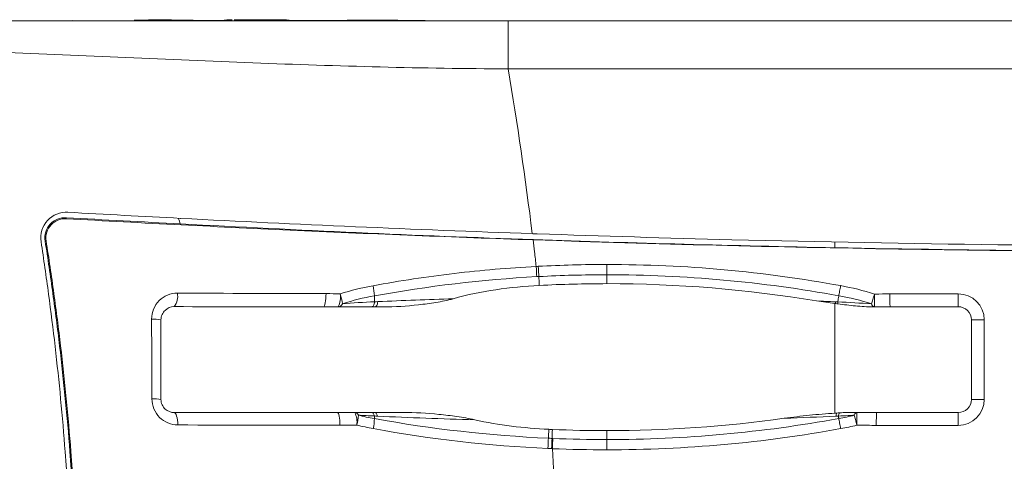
# Model space of a CAD drawing. Header units: millimetres. Extents: x 97 to 538, y 57 to 365.
# Tile 34 of 42: x 393 to 424, y 352 to 365. Entities that reach past the tile are written whole.
import ezdxf

# ---------------------------------------------------------------- set-up
doc = ezdxf.new("R2010")
doc.units = ezdxf.units.MM

msp = doc.modelspace()

# ---------------------------------------------------------------- linework, layer by layer
at = {"color": 7, "linetype": 'Continuous', "lineweight": 15}
for p, q in [((394.92, 365.231), (393.956, 365.223)), ((398.307, 365.241), (398.012, 365.236)), ((398.883, 365.232), (399.574, 365.233)), ((399.969, 365.25), (400.111, 365.249)), ((400.898, 365.22), (400.898, 365.244)), ((449.473, 365.223), (408.493, 365.223)), ((408.493, 363.723), (449.707, 363.723)), ((394.739, 359.09), (394.737, 359.058)), ((398.298, 359.069), (398.306, 359.068)), ((409.286, 358.4), (409.27, 358.4)), ((409.286, 358.407), (409.286, 358.4)), ((409.403, 358.587), (409.402, 358.587)), ((415.459, 358.405), (415.456, 358.405)), ((394.11, 358.366), (394.079, 358.361)), ((418.668, 358.331), (418.668, 358.156)), ((411.571, 357.633), (411.571, 357.313)), ((411.571, 357.036), (411.571, 357.313)), ((420.387, 356.719), (422.508, 356.719)), ((422.508, 356.719), (422.508, 356.319)), ((418.668, 356.417), (418.668, 353.005)), ((420.387, 356.319), (422.508, 356.319)), ((422.918, 355.908), (422.918, 353.433)), ((423.318, 355.908), (422.918, 355.908)), ((423.318, 355.908), (423.318, 353.433)), ((423.318, 353.433), (422.918, 353.433)), ((404.342, 353.028), (404.243, 353.028)), ((404.341, 353.028), (404.338, 353.028)), ((422.508, 353.023), (419.888, 353.023)), ((422.508, 352.623), (422.508, 353.023)), ((422.508, 352.623), (419.959, 352.623)), ((411.571, 352.46), (411.571, 352.183))]:
    msp.add_line(p, q, dxfattribs=at)
at = {"color": 7, "linetype": 'Continuous', "lineweight": 15, "flags": 128}
for points in [[(409.402, 358.587), (409.382, 358.588), (409.363, 358.589), (409.344, 358.589), (409.324, 358.59), (409.305, 358.591), (409.285, 358.591), (409.266, 358.592), (409.247, 358.593)], [(418.848, 356.974), (418.84, 356.929), (418.832, 356.884), (418.824, 356.84), (418.816, 356.798), (418.809, 356.759), (418.802, 356.722), (418.796, 356.689), (418.791, 356.659)], [(418.756, 356.468), (418.761, 356.495), (418.766, 356.521), (418.77, 356.546), (418.775, 356.57), (418.779, 356.594), (418.783, 356.616), (418.787, 356.638), (418.791, 356.659)], [(419.808, 356.407), (419.817, 356.436), (419.827, 356.468), (419.838, 356.503), (419.85, 356.542), (419.863, 356.582), (419.876, 356.625), (419.89, 356.668), (419.904, 356.712)], [(419.904, 356.712), (419.905, 356.633), (419.905, 356.557), (419.906, 356.487), (419.907, 356.426), (419.907, 356.376), (419.907, 356.34), (419.907, 356.318), (419.908, 356.313)], [(404.339, 356.471), (404.331, 356.435), (404.322, 356.403), (404.311, 356.376), (404.3, 356.353), (404.289, 356.335), (404.277, 356.323), (404.264, 356.316), (404.252, 356.314)], [(404.44, 356.476), (404.432, 356.439), (404.423, 356.406), (404.413, 356.378), (404.402, 356.354), (404.391, 356.336), (404.379, 356.323), (404.366, 356.316), (404.354, 356.314)], [(398.209, 352.637), (398.206, 352.714), (398.199, 352.788), (398.188, 352.855), (398.174, 352.914), (398.157, 352.962), (398.137, 352.997), (398.116, 353.017), (398.094, 353.022)], [(404.331, 352.916), (404.322, 352.942), (404.311, 352.965), (404.3, 352.985), (404.289, 353.001), (404.277, 353.014), (404.265, 353.023), (404.252, 353.027), (404.239, 353.028)], [(404.428, 352.911), (404.419, 352.938), (404.409, 352.962), (404.398, 352.983), (404.387, 353), (404.375, 353.013), (404.363, 353.022), (404.35, 353.027), (404.341, 353.028)], [(418.777, 352.915), (418.779, 352.905), (418.78, 352.894), (418.782, 352.884), (418.784, 352.875), (418.786, 352.865), (418.788, 352.855), (418.789, 352.846), (418.791, 352.837)], [(419.274, 352.94), (419.283, 352.961), (419.292, 352.979), (419.301, 352.995), (419.311, 353.008), (419.322, 353.018), (419.332, 353.025), (419.343, 353.028), (419.353, 353.029)], [(419.35, 352.629), (419.339, 352.674), (419.329, 352.718), (419.318, 352.762), (419.308, 352.803), (419.298, 352.842), (419.29, 352.878), (419.281, 352.911), (419.274, 352.94)], [(419.35, 352.629), (419.351, 352.708), (419.351, 352.785), (419.352, 352.855), (419.352, 352.916), (419.353, 352.965), (419.353, 353.002), (419.353, 353.023), (419.353, 353.029)], [(418.791, 352.837), (418.796, 352.807), (418.802, 352.774), (418.809, 352.738), (418.816, 352.698), (418.824, 352.656), (418.832, 352.613), (418.84, 352.568), (418.848, 352.522)], [(411.571, 352.183), (411.571, 352.153), (411.571, 352.119), (411.571, 352.082), (411.571, 352.042), (411.571, 351.999), (411.571, 351.955), (411.571, 351.909), (411.571, 351.863)]]:
    msp.add_lwpolyline(points, dxfattribs=at)
at = {"color": 7, "linetype": 'Continuous', "lineweight": 15}
for centre, radius, start, end in [((431.433, 1009.223), 651.193, 268.051001, 268.876746), ((431.433, 1009.223), 651.2, 268.051001, 270.051724), ((432.032, 1009.194), 651, 268.007973, 268.54098), ((432.032, 1009.194), 651, 268.541204, 270), ((431.333, 1009.223), 651.191, 268.885569, 270.060549), ((411.571, 317.121), 40.512, 90, 93.0226), ((411.571, 317.121), 40.512, 79.6513, 90), ((411.571, 317.121), 40.192, 90, 93.0226), ((411.571, 317.121), 40.192, 79.6513, 90), ((402.264, 356.577), 2.068, 2.2039, 11.0416), ((411.571, 317.121), 39.915, 90, 93.0226), ((411.571, 317.121), 39.915, 80.5841, 90), ((417.286, 348.417), 8.699, 72.4836, 79.651), ((397.716, 356.634), 0.492, 320.3249, 12.5133), ((402.581, 356.622), 0.693, 333.5094, 8.1252), ((401.626, 356.188), 1.726, 7.4844, 17.9685), ((407.184, 356.694), 2.854, 180.7504, 184.4857), ((417.286, 348.417), 8.379, 72.4836, 79.651), ((422.508, 355.908), 0.811, 0, 90), ((403.19, 356.471), 0.159, 274.3375, 338.3556), ((419.856, 356.59), 1.18, 185.7426, 188.5487), ((419.823, 356.581), 1.073, 186.0382, 189.4571), ((419.928, 356.435), 0.124, 192.7845, 260.3289), ((422.508, 355.908), 0.411, 0, 90), ((397.458, 354.893), 1.04, 77.338, 93.5498), ((397.465, 352.218), 1.235, 79.6602, 92.8692), ((422.508, 353.433), 0.811, 270, 0), ((422.508, 353.433), 0.411, 270, 0), ((403.129, 352.728), 0.661, 351.7798, 27.1021), ((403.704, 352.894), 0.136, 20.5519, 84.8172), ((402.118, 353.056), 1.717, 345.7608, 356.1795), ((406.435, 352.833), 2.106, 177.7591, 179.9409), ((419.046, 352.864), 0.347, 155.3145, 172.1073), ((419.074, 352.874), 0.3, 152.2935, 172.1048), ((417.286, 361.079), 8.379, 280.3485, 283.7293), ((402.464, 352.874), 1.866, 349.1729, 358.827), ((411.571, 392.375), 39.915, 269.9999, 277.9498), ((411.571, 392.375), 40.192, 269.9999, 280.3485), ((417.286, 361.079), 8.699, 280.3485, 283.7293), ((411.571, 392.375), 39.915, 267.5631, 270), ((411.571, 392.375), 40.512, 269.9999, 280.3485), ((411.571, 392.375), 40.192, 267.5966, 270), ((411.571, 392.375), 40.512, 267.5966, 270)]:
    msp.add_arc(centre, radius, start, end, dxfattribs=at)
for points, knots in [([(408.493, 365.223), (405.799, 365.223), (403.11, 365.223), (397.753, 365.223), (395.085, 365.223), (392.427, 365.223)], [0, 0, 0, 0, 0.5, 0.5, 1, 1, 1, 1]), ([(398.012, 365.247), (397.882, 365.247), (397.533, 365.246), (397.146, 365.244), (396.889, 365.243), (396.851, 365.243)], [0, 0, 0, 0, 0.335364, 0.903881, 1, 1, 1, 1]), ([(398.883, 365.233), (398.746, 365.234), (398.619, 365.235), (398.418, 365.238), (398.344, 365.239), (398.307, 365.241)], [0, 0, 0, 0, 0.5, 0.5, 1, 1, 1, 1]), ([(401.55, 365.249), (401.258, 365.25), (400.731, 365.251), (400.204, 365.25), (399.969, 365.25)], [0, 0, 0, 0, 0.554729, 1, 1, 1, 1]), ([(400.111, 365.249), (400.176, 365.249), (400.286, 365.247), (400.563, 365.245), (400.729, 365.245), (400.898, 365.244)], [0, 0, 0, 0, 0.5, 0.5, 1, 1, 1, 1]), ([(405.912, 365.227), (405.751, 365.229), (404.941, 365.237), (404.132, 365.239), (403.484, 365.241)], [0, 0, 0, 0, 0.199589, 1, 1, 1, 1]), ([(408.493, 363.723), (408.493, 363.919), (408.493, 364.115), (408.493, 364.478), (408.493, 364.644), (408.493, 364.922), (408.493, 365.033), (408.493, 365.184), (408.493, 365.223), (408.493, 365.223)], [0, 0, 0, 0, 0.25, 0.25, 0.5, 0.5, 0.75, 0.75, 1, 1, 1, 1]), ([(392.65, 364.239), (393.963, 364.19), (395.277, 364.134), (397.909, 364.02), (399.226, 363.962), (403.187, 363.809), (405.838, 363.733), (408.493, 363.723)], [0, 0, 0, 0, 0.25, 0.25, 0.5, 0.5, 1, 1, 1, 1]), ([(393.951, 358.339), (393.913, 358.584), (393.995, 358.832), (394.313, 359.177), (394.548, 359.274), (394.787, 359.26)], [0, 0, 0, 0, 0.5, 0.5, 1, 1, 1, 1]), ([(394.079, 358.361), (394.049, 358.554), (394.113, 358.75), (394.364, 359.024), (394.55, 359.1), (394.739, 359.09)], [0, 0, 0, 0, 0.5, 0.5, 1, 1, 1, 1]), ([(394.737, 359.058), (394.557, 359.068), (394.381, 358.995), (394.143, 358.737), (394.081, 358.549), (394.11, 358.366)], [0, 0, 0, 0, 0.5, 0.5, 1, 1, 1, 1]), ([(394.737, 359.058), (397.113, 358.924), (399.508, 358.802), (403.144, 358.637), (404.363, 358.585), (406.81, 358.488), (408.04, 358.442), (409.27, 358.4)], [0, 0, 0, 0, 0.5, 0.5, 0.75, 0.75, 1, 1, 1, 1]), ([(398.306, 359.068), (400.104, 358.975), (401.913, 358.889), (405.567, 358.73), (407.402, 358.657), (409.247, 358.593)], [0, 0, 0, 0, 0.5, 0.5, 1, 1, 1, 1]), ([(409.27, 358.4), (409.285, 358.276), (409.3, 358.151), (409.333, 357.876), (409.351, 357.725), (409.368, 357.573)], [0.61590945, 0.61590945, 0.61590945, 0.61590945, 0.63460395, 0.63460395, 0.65728756, 0.65728756, 0.65728756, 0.65728756]), ([(394.941, 345.203), (394.947, 347.405), (394.868, 349.606), (394.619, 352.895), (394.515, 353.988), (394.328, 355.623), (394.26, 356.168), (394.113, 357.255), (394.035, 357.798), (393.951, 358.339)], [0, 0, 0, 0, 0.5, 0.5, 0.75, 0.75, 0.875, 0.875, 1, 1, 1, 1]), ([(394.079, 358.361), (394.165, 357.818), (394.245, 357.274), (394.395, 356.185), (394.465, 355.639), (394.658, 354), (394.766, 352.904), (395.024, 349.61), (395.11, 347.407), (395.11, 345.203)], [0, 0, 0, 0, 0.125, 0.125, 0.25, 0.25, 0.5, 0.5, 1, 1, 1, 1]), ([(395.141, 345.203), (395.141, 347.408), (395.055, 349.611), (394.797, 352.907), (394.689, 354.003), (394.496, 355.643), (394.426, 356.189), (394.276, 357.279), (394.196, 357.823), (394.11, 358.366)], [0, 0, 0, 0, 0.5, 0.5, 0.75, 0.75, 0.875, 0.875, 1, 1, 1, 1]), ([(404.294, 356.973), (405.128, 357.126), (405.968, 357.253), (407.662, 357.453), (408.515, 357.527), (409.368, 357.573)], [0, 0, 0, 0, 0.5, 0.5, 1, 1, 1, 1]), ([(406.786, 356.567), (407.22, 356.695), (407.665, 356.781), (408.562, 356.913), (409.013, 356.957), (409.466, 356.98)], [0, 0, 0, 0, 0.5, 0.5, 1, 1, 1, 1]), ([(397.394, 355.931), (397.393, 356.149), (397.482, 356.36), (397.705, 356.582), (397.793, 356.641), (397.987, 356.72), (398.09, 356.741), (398.196, 356.74)], [0, 0, 0, 0, 0.5, 0.5, 0.75, 0.75, 1, 1, 1, 1]), ([(402.825, 356.727), (402.823, 356.619), (402.814, 356.511), (402.786, 356.359), (402.768, 356.316), (402.751, 356.319)], [0, 0, 0, 0, 0.5, 0.5, 1, 1, 1, 1]), ([(406.786, 356.567), (406.609, 356.514), (406.429, 356.481), (406.067, 356.422), (405.884, 356.397), (405.337, 356.337), (404.971, 356.312), (404.603, 356.314)], [0, 0, 0, 0, 0.25, 0.25, 0.5, 0.5, 1, 1, 1, 1]), ([(419.904, 356.712), (419.911, 356.712), (419.918, 356.713), (419.926, 356.713), (420.077, 356.714), (420.228, 356.716), (420.379, 356.719)], [0, 0, 0, 0, 0.0000217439, 0.0000217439, 0.0000217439, 0.0004755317, 0.0004755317, 0.0004755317, 0.0004755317]), ([(420.379, 356.719), (420.381, 356.612), (420.382, 356.506), (420.384, 356.358), (420.386, 356.316), (420.387, 356.319)], [0, 0, 0, 0, 0.5, 0.5, 1, 1, 1, 1]), ([(398.094, 356.32), (397.991, 356.319), (397.889, 356.278), (397.774, 356.169), (397.743, 356.124), (397.698, 356.023), (397.686, 355.966), (397.686, 355.908)], [0, 0, 0, 0, 0.5, 0.5, 0.75, 0.75, 1, 1, 1, 1]), ([(404.354, 356.314), (404.354, 356.314), (404.354, 356.314), (404.354, 356.314), (404.32, 356.314), (404.286, 356.314), (404.252, 356.314)], [-0.00000006, -0.00000006, -0.00000006, -0.00000006, 0, 0, 0, 0.0001060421, 0.0001060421, 0.0001060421, 0.0001060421]), ([(419.855, 356.313), (419.673, 356.311), (419.491, 356.325), (419.127, 356.36), (418.946, 356.382), (418.765, 356.405)], [0, 0, 0, 0, 0.5, 0.5, 1, 1, 1, 1]), ([(397.403, 353.452), (397.403, 353.452), (397.403, 353.452), (397.403, 353.452), (397.401, 353.865), (397.4, 354.279), (397.398, 354.692), (397.397, 355.105), (397.395, 355.518), (397.394, 355.931)], [0, 0, 0, 0, 0.000000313, 0.000000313, 0.000000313, 0.001241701, 0.001241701, 0.001241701, 0.002482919, 0.002482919, 0.002482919, 0.002482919]), ([(397.686, 355.908), (397.686, 355.908), (397.686, 355.908), (397.686, 355.908), (397.686, 355.496), (397.686, 355.083), (397.686, 354.671), (397.686, 354.465), (397.686, 354.259), (397.686, 354.052), (397.686, 353.846), (397.686, 353.64), (397.686, 353.433), (397.686, 353.433), (397.686, 353.433), (397.686, 353.433)], [-0.00000006, -0.00000006, -0.00000006, -0.00000006, 0, 0, 0, 0.0012389, 0.0012389, 0.0012389, 0.0018585, 0.0018585, 0.0018585, 0.002478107, 0.002478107, 0.002478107, 0.002478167, 0.002478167, 0.002478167, 0.002478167]), ([(398.209, 352.637), (398, 352.637), (397.794, 352.723), (397.569, 352.947), (397.508, 353.037), (397.425, 353.236), (397.403, 353.343), (397.403, 353.452)], [0, 0, 0, 0, 0.5, 0.5, 0.75, 0.75, 1, 1, 1, 1]), ([(397.686, 353.433), (397.686, 353.377), (397.699, 353.319), (397.744, 353.216), (397.778, 353.17), (397.894, 353.061), (397.996, 353.023), (398.094, 353.022)], [0, 0, 0, 0, 0.25, 0.25, 0.5, 0.5, 1, 1, 1, 1]), ([(403.183, 353.022), (403.295, 353.025), (403.406, 353.026), (403.518, 353.027), (403.584, 353.028), (403.651, 353.028), (403.717, 353.029)], [0, 0, 0, 0, 0.0003397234, 0.0003397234, 0.0003397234, 0.0005405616, 0.0005405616, 0.0005405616, 0.0005405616]), ([(403.258, 352.628), (403.257, 352.733), (403.248, 352.838), (403.22, 352.984), (403.202, 353.025), (403.183, 353.023)], [0, 0, 0, 0, 0.5, 0.5, 1, 1, 1, 1]), ([(407.454, 352.798), (406.943, 352.812), (406.434, 352.829), (405.425, 352.866), (404.924, 352.887), (404.428, 352.911)], [0, 0, 0, 0, 0.5, 0.5, 1, 1, 1, 1]), ([(405.215, 353.027), (405.592, 353.029), (405.967, 353.005), (406.527, 352.948), (406.713, 352.925), (407.085, 352.871), (407.27, 352.84), (407.454, 352.798)], [0, 0, 0, 0, 0.5, 0.5, 0.75, 0.75, 1, 1, 1, 1]), ([(417.091, 352.844), (417.353, 352.881), (417.615, 352.911), (418.141, 352.965), (418.404, 352.988), (418.668, 353.005)], [0, 0, 0, 0, 0.5, 0.5, 1, 1, 1, 1]), ([(419.274, 352.94), (419.211, 352.936), (419.147, 352.933), (419.083, 352.93), (418.982, 352.924), (418.879, 352.919), (418.777, 352.915)], [0, 0, 0, 0, 0.0001959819, 0.0001959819, 0.0001959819, 0.0005073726, 0.0005073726, 0.0005073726, 0.0005073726]), ([(419.353, 353.029), (419.463, 353.028), (419.573, 353.027), (419.683, 353.026), (419.775, 353.025), (419.867, 353.024), (419.959, 353.023)], [0, 0, 0, 0, 0.0003296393, 0.0003296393, 0.0003296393, 0.0006059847, 0.0006059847, 0.0006059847, 0.0006059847]), ([(419.956, 352.623), (419.958, 352.729), (419.959, 352.835), (419.962, 352.983), (419.962, 353.025), (419.962, 353.022)], [0, 0, 0, 0, 0.5, 0.5, 1, 1, 1, 1]), ([(403.782, 352.633), (403.717, 352.633), (403.652, 352.632), (403.587, 352.632), (403.477, 352.631), (403.368, 352.63), (403.258, 352.628)], [0, 0, 0, 0, 0.0001979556, 0.0001979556, 0.0001979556, 0.000531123, 0.000531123, 0.000531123, 0.000531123]), ([(409.761, 352.502), (409.372, 352.52), (408.986, 352.552), (408.216, 352.649), (407.833, 352.712), (407.454, 352.798)], [0, 0, 0, 0, 0.5, 0.5, 1, 1, 1, 1]), ([(419.953, 352.623), (419.861, 352.624), (419.77, 352.625), (419.679, 352.626), (419.569, 352.627), (419.46, 352.628), (419.35, 352.629)], [0, 0, 0, 0, 0.0002740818, 0.0002740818, 0.0002740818, 0.0006023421, 0.0006023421, 0.0006023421, 0.0006023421]), ([(409.872, 351.899), (409.872, 351.899), (409.872, 351.899), (409.872, 351.899), (409.864, 351.899), (409.856, 351.899), (409.849, 351.9)], [-0.00000006, -0.00000006, -0.00000006, -0.00000006, 0, 0, 0, 0.00002331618, 0.00002331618, 0.00002331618, 0.00002331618])]:
    msp.add_open_spline(points, degree=3, knots=knots, dxfattribs=at)
for points in [[(399.574, 365.233), (399.683, 365.243), (399.791, 365.249), (399.9, 365.25)], [(400.487, 365.22), (400.749, 365.22), (401.012, 365.22), (401.275, 365.219)], [(400.898, 365.244), (401.075, 365.244), (401.253, 365.244), (401.43, 365.244)], [(401.43, 365.244), (401.539, 365.254), (401.649, 365.25), (401.758, 365.232)], [(401.758, 365.232), (402.402, 365.23), (403.047, 365.228), (403.691, 365.225)], [(408.493, 363.723), (408.783, 362.018), (409.035, 360.308), (409.247, 358.593)], [(398.288, 358.899), (397.099, 358.96), (395.917, 359.023), (394.739, 359.09)], [(394.787, 359.26), (395.953, 359.193), (397.122, 359.13), (398.298, 359.069)], [(398.288, 358.899), (398.268, 358.957), (398.247, 359.015), (398.226, 359.072)], [(409.286, 358.407), (405.618, 358.532), (401.952, 358.698), (398.288, 358.899)], [(409.368, 357.573), (409.39, 357.575), (409.413, 357.576), (409.435, 357.577)], [(409.368, 357.573), (409.375, 357.45), (409.381, 357.328), (409.386, 357.254)], [(409.435, 357.577), (409.441, 357.453), (409.448, 357.331), (409.452, 357.257)], [(409.386, 357.254), (407.684, 357.161), (405.993, 356.96), (404.33, 356.657)], [(409.452, 357.257), (409.43, 357.256), (409.408, 357.255), (409.386, 357.254)], [(409.452, 357.257), (409.456, 357.181), (409.461, 357.087), (409.466, 356.98)], [(403.268, 356.72), (403.603, 356.825), (403.945, 356.909), (404.294, 356.973)], [(398.196, 356.74), (399.723, 356.734), (401.265, 356.73), (402.821, 356.727)], [(402.829, 356.727), (402.975, 356.724), (403.121, 356.722), (403.268, 356.72)], [(404.33, 356.657), (403.994, 356.595), (403.663, 356.514), (403.337, 356.413)], [(404.44, 356.476), (405.213, 356.512), (405.997, 356.542), (406.786, 356.567)], [(402.755, 356.319), (401.187, 356.319), (399.633, 356.319), (398.094, 356.32)], [(403.202, 356.313), (403.053, 356.314), (402.904, 356.316), (402.755, 356.319)], [(404.252, 356.314), (403.888, 356.314), (403.531, 356.313), (403.202, 356.313)], [(403.337, 356.413), (403.658, 356.436), (403.995, 356.456), (404.339, 356.471)], [(404.339, 356.471), (404.372, 356.473), (404.406, 356.474), (404.44, 356.476)], [(404.603, 356.314), (404.52, 356.314), (404.437, 356.314), (404.354, 356.314)], [(418.101, 356.498), (418.295, 356.49), (418.489, 356.481), (418.682, 356.472)], [(418.668, 356.417), (418.478, 356.441), (418.289, 356.467), (418.101, 356.498)], [(418.689, 356.415), (418.682, 356.416), (418.675, 356.416), (418.668, 356.417)], [(418.682, 356.472), (418.707, 356.471), (418.731, 356.47), (418.756, 356.468)], [(418.765, 356.405), (418.74, 356.408), (418.714, 356.411), (418.689, 356.415)], [(418.756, 356.468), (419.112, 356.453), (419.466, 356.432), (419.808, 356.407)], [(419.908, 356.313), (419.89, 356.313), (419.873, 356.313), (419.855, 356.313)], [(420.387, 356.319), (420.227, 356.316), (420.067, 356.314), (419.908, 356.313)], [(398.094, 353.022), (399.766, 353.022), (401.465, 353.022), (403.183, 353.023)], [(403.717, 353.029), (403.886, 353.029), (404.061, 353.028), (404.239, 353.028)], [(403.831, 352.941), (403.996, 352.901), (404.162, 352.866), (404.329, 352.835)], [(404.331, 352.916), (404.162, 352.923), (403.995, 352.932), (403.831, 352.941)], [(404.428, 352.911), (404.396, 352.912), (404.363, 352.914), (404.331, 352.916)], [(404.338, 353.028), (404.627, 353.028), (404.92, 353.028), (405.215, 353.027)], [(418.702, 352.911), (418.168, 352.886), (417.63, 352.864), (417.091, 352.844)], [(418.668, 353.005), (418.689, 353.006), (418.71, 353.007), (418.731, 353.009)], [(418.777, 352.915), (418.752, 352.914), (418.727, 352.913), (418.702, 352.911)], [(418.731, 353.009), (418.757, 353.01), (418.782, 353.012), (418.808, 353.013)], [(418.808, 353.013), (418.973, 353.023), (419.138, 353.03), (419.303, 353.029)], [(419.303, 353.029), (419.32, 353.029), (419.337, 353.029), (419.353, 353.029)], [(403.251, 352.628), (401.549, 352.63), (399.866, 352.632), (398.209, 352.637)], [(404.297, 352.523), (404.124, 352.555), (403.952, 352.592), (403.782, 352.633)], [(404.329, 352.835), (406.11, 352.512), (407.923, 352.306), (409.748, 352.224)], [(409.734, 351.905), (407.903, 351.988), (406.083, 352.196), (404.297, 352.523)], [(409.761, 352.502), (409.756, 352.395), (409.751, 352.301), (409.748, 352.224)], [(409.874, 352.496), (409.836, 352.498), (409.799, 352.5), (409.761, 352.502)], [(409.874, 352.496), (409.869, 352.39), (409.865, 352.296), (409.862, 352.219)], [(409.748, 352.224), (409.745, 352.15), (409.74, 352.028), (409.734, 351.905)], [(409.748, 352.224), (409.786, 352.223), (409.824, 352.221), (409.862, 352.219)], [(409.862, 352.219), (409.859, 352.145), (409.854, 352.023), (409.849, 351.9)], [(409.862, 352.219), (409.87, 352.219), (409.878, 352.219), (409.885, 352.218)], [(409.885, 352.218), (409.882, 352.144), (409.877, 352.022), (409.872, 351.899)], [(409.849, 351.9), (409.811, 351.901), (409.772, 351.903), (409.734, 351.905)], [(409.872, 351.899), (409.907, 351.35), (409.938, 350.802), (409.964, 350.253)]]:
    msp.add_open_spline(points, degree=3, dxfattribs=at)

doc.saveas('drawing.dxf')
